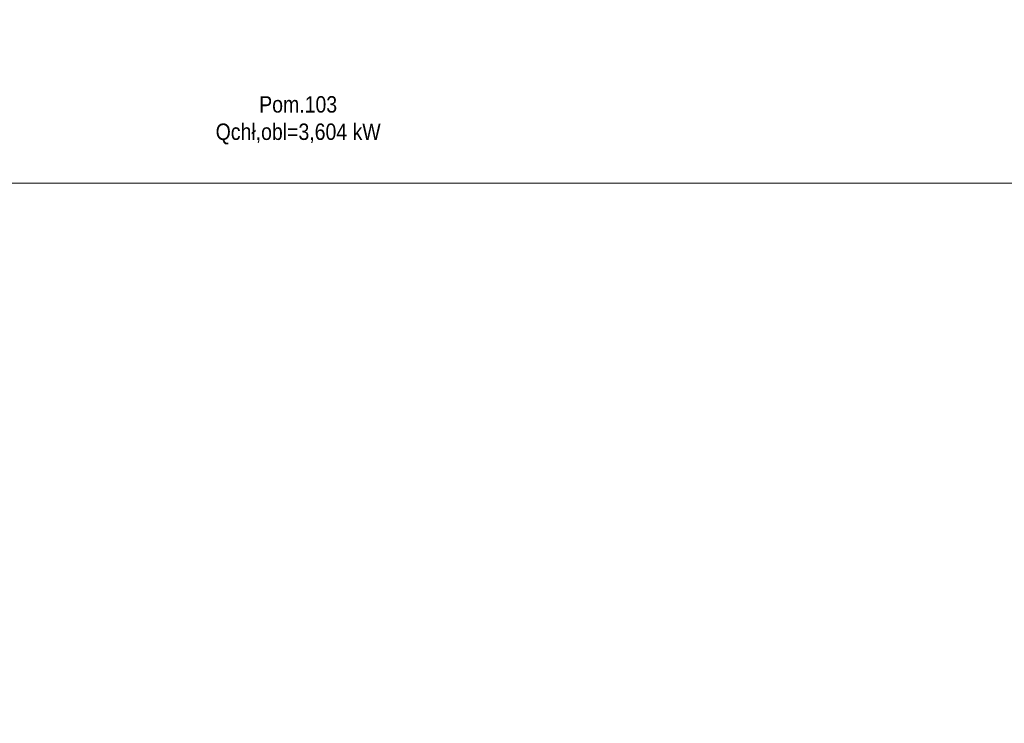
# Model space of a CAD drawing. Header units: millimetres. Extents: x -424979 to 718034, y -72486 to 344972.
# Tile 63 of 256: x 348071 to 366085, y 49623 to 62484. Entities that reach past the tile are written whole.
import ezdxf
from ezdxf.xclip import XClip

# ---------------------------------------------------------------- set-up
doc = ezdxf.new("R2010")
doc.units = ezdxf.units.MM
doc.header["$MEASUREMENT"] = 0
doc.header["$XCLIPFRAME"] = 0
for name, color, linetype, lineweight in [('0100_001_1_0_Nr_pióra__1', 7, 'Continuous', 13), ('0100_001_6_0_Nr_pióra__1', 7, 'Continuous', 13), ('IS_KLIM Opis_Qchł', 7, 'Continuous', 9)]:
    doc.layers.add(name, color=color, linetype=linetype, lineweight=lineweight)
doc.layers.add('Rysunki i obrazki', color=7, linetype='Continuous')
doc.styles.add('FDBES', font='simplex.shx')
picture_1 = doc.add_image_def('image1.tif', size_in_pixel=(4960, 3508))
picture_2 = doc.add_image_def('image6.tif', size_in_pixel=(4960, 3507))

# ---------------------------------------------------------------- blocks, each defined once
blk = doc.blocks.new('Rysunek_1_1', base_point=(-285945.2830514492, 74341.7358014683))
at = {"layer": '0100_001_1_0_Nr_pióra__1', "color": 7, "lineweight": 13}
image = blk.add_image(picture_1, insert=(-264947.9497181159, 89188.0358014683), size_in_units=(41994.66666666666, 29692.600000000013), rotation=180, dxfattribs=at)
image.set_boundary_path([(-0.5, -0.5), (4959.5, 3507.5)])
blk = doc.blocks.new('Rysunek_6_6', base_point=(-286891.4078582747, 45461.00222278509))
at = {"layer": '0100_001_6_0_Nr_pióra__1', "color": 7, "lineweight": 13}
image = blk.add_image(picture_2, insert=(-308193.8982892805, 31055.98461647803), size_in_units=(41994.666666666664, 29692.600000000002), rotation=-1.1954045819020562, dxfattribs=at)
image.set_boundary_path([(-0.5, -0.5), (4959.5, 3506.5)])

msp = doc.modelspace()

# ---------------------------------------------------------------- block references
at = {"layer": 'Rysunki i obrazki', "color": 151, "linetype": 'Continuous', "lineweight": 20, "true_color": 0x80c2ff}
ref = msp.add_blockref('Rysunek_1_1', (362616.023005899, 74341.7358014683), dxfattribs=at)
XClip(ref).set_block_clipping_path([(-306942.6163847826, 59495.43580146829), (-264947.9497181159, 89188.03580146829)])
ref = msp.add_blockref('Rysunek_6_6', (361669.8981990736, 45461.00222278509), dxfattribs=at)
XClip(ref).set_block_clipping_path([(-308193.8982892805, 31055.98461647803), (-266208.371343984, 30179.88212805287), (-265588.9174272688, 59866.01982909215), (-307574.4443725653, 60742.12231751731)])

# ---------------------------------------------------------------- next in the draw order: texts
at = {"layer": 'IS_KLIM Opis_Qchł', "ltscale": 0.01, "insert": (353165.7256488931, 60204.13010116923), "char_height": 300, "attachment_point": 8, "style": 'FDBES', "bg_fill": 3, "box_fill_scale": 1.5, "bg_fill_color": 257, "bg_fill_transparency": 0}
msp.add_mtext('{\\fArial|b0|i0|c238|p34;\\W0.85;Pom.103 \\PQchł,obl=3,604 kW}', dxfattribs=at)

doc.saveas('drawing.dxf')
